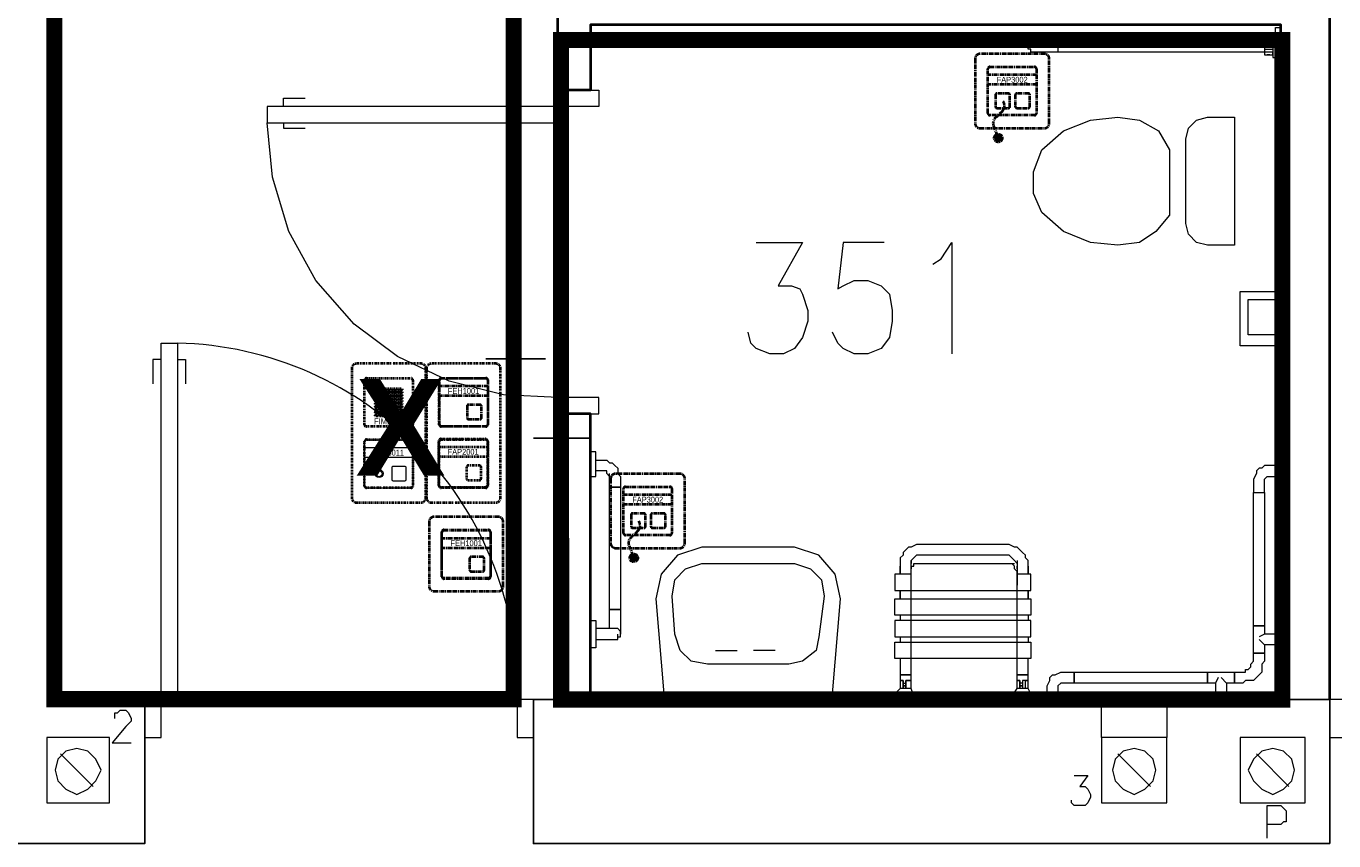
# Model space of a CAD drawing. Header units: millimetres. Extents: x 1 to 17496, y 1 to 30809.
# Tile 175 of 256: x 7957 to 8362, y 29075 to 29327. Entities that reach past the tile are written whole.
import ezdxf
from ezdxf.enums import TextEntityAlignment as Align

# ---------------------------------------------------------------- set-up
doc = ezdxf.new("R2010")
doc.units = ezdxf.units.MM
doc.linetypes.add('BORDER', pattern=[1.75, 0.5, -0.25, 0.5, -0.25, 0, -0.25])
doc.linetypes.add('CENTER', pattern=[2, 1.25, -0.25, 0.25, -0.25])
for name, color, linetype, lineweight in [('0_Przyz_do demontażu', 1, 'CENTER', 40), ('0_Przyz_FAP2001', 1, 'BORDER', 40), ('0_Przyz_FAP3002', 1, 'CENTER', 40), ('0_Przyz_FEH-1001', 1, 'CENTER', 40), ('0_Przyz_FIM1100', 1, 'BORDER', 40), ('0_Przyz_Ramka x4', 1, 'BORDER', 40), ('0_Przyz_Sala chorych', 5, 'BORDER', 40), ('0_Przyz_WC pacjenta', 30, 'CENTER', 40), ('2DE_OBJ_ABB-SIGNAL', 7, 'Continuous', 18)]:
    doc.layers.add(name, color=color, linetype=linetype, lineweight=lineweight)
for name, color, linetype in [('2DE_TXTMARK', 41, 'Continuous'), ('2DE_TXTNUM', 11, 'Continuous'), ('PDF _Geometria', 7, 'Continuous')]:
    doc.layers.add(name, color=color, linetype=linetype)
doc.styles.add('arial', font='arialbd.ttf')
doc.styles.add('CP_ATTR', font='ARIAL.TTF')
doc.styles.add('CP_ELATT', font='ARIAL.TTF')

# ---------------------------------------------------------------- blocks, each defined once
blk = doc.blocks.new('2de_abb_sig_045_1psoxj')
blk.add_lwpolyline([(0, 20), (0, 0, 0.414214), (1.5, -1.5), (21.5, -1.5, 0.414214), (23, 0), (23, 20, 0.414214), (21.5, 21.5), (1.5, 21.5, 0.414214)], format="xyb", close=True)
at = {"flags": 128}
for points in [[(4, 3.1), (4, 16.9)], [(4.6, 17.5), (18.4, 17.5)], [(19, 16.9), (19, 3.1)], [(18.4, 2.5), (4.6, 2.5)]]:
    blk.add_lwpolyline(points, dxfattribs=at)
for centre, start, end in [((4.6, 16.9), 90, 180), ((18.4, 16.9), 0, 90), ((4.6, 3.1), 180, 270), ((18.4, 3.1), 270, 0)]:
    blk.add_arc(centre, 0.6, start, end)
at = {"linetype": 'Continuous', "style": 'CP_ATTR', "flags": 9}
for tag in ['NAME', 'ARTICLE', 'MARK2', 'OTHER1', 'PRODUCT-TYPE', 'ORDER-NO', 'PRODUCER', 'VOLTAGE', 'CURRENT', 'POWER', 'CHARACTER', 'IP', 'OTHER', 'LINK', 'WEIGHT', 'NUMBER', 'GROUP', 'FUNCTION', 'EL-STATUS']:
    blk.add_attdef(tag, text='', height=0.00005, dxfattribs=at).set_placement((0, 0), align=Align.MIDDLE_LEFT)
at = {"layer": '2DE_TXTMARK', "linetype": 'ByBlock', "style": 'CP_ATTR', "width": 0.8, "flags": 8}
blk.add_attdef('MARK1', text='', height=1.8, dxfattribs=at).set_placement((11.5, 27), align=Align.CENTER)
at = {"layer": '2DE_TXTNUM', "style": 'CP_ELATT', "width": 0.8}
blk.add_attdef('TAG', text='', height=2.5, dxfattribs=at).set_placement((11.5, 23), align=Align.CENTER)
blk = doc.blocks.new('2de_abb_sig_011_53jswgj')
blk.add_hatch(color=256).paths.add_polyline_path([(4.43, -14.56, 0.52796), (2.73, -13.39, 1.894083)])
for p, q in [((15, 5), (0, 5)), ((15, 2), (0, 2)), ((2.32, -1.2), (2.32, -4.8)), ((6.38, -0.75), (2.76, -0.75)), ((6.82, -4.8), (6.82, -1.2)), ((8.47, -1.2), (8.47, -4.8)), ((12.53, -0.75), (8.91, -0.75)), ((12.97, -4.8), (12.97, -1.2)), ((2.77, -5.25), (6.37, -5.25)), ((4.46, -6.18), (2.81, -7.85)), ((6.82, -4.35), (6.82, -4.35)), ((8.92, -5.25), (12.52, -5.25)), ((12.97, -4.35), (12.97, -4.35)), ((1.71, -10.8), (3.18, -14.56))]:
    blk.add_line(p, q)
at = {"flags": 128}
for points in [[(0, -6.9), (0, 6.9)], [(0.6, 7.5), (14.4, 7.5)], [(15, 6.9), (15, -6.9)], [(14.4, -7.5), (0.6, -7.5)]]:
    blk.add_lwpolyline(points, dxfattribs=at)
blk.add_circle((3.18, -14.56), 1.25)
for centre, radius, start, end in [((0.6, 6.9), 0.6, 90, 180), ((14.4, 6.9), 0.6, 0, 90), ((2.77, -1.2), 0.45, 88.7598, 180), ((2.77, -4.52), 2.36, 315.5514, 40.269), ((6.37, -1.2), 0.45, 0, 91.2402), ((8.92, -1.2), 0.45, 88.7598, 180), ((12.52, -1.2), 0.45, 0, 91.2402), ((0.6, -6.9), 0.6, 180, 270), ((3.91, -9.94), 2.36, 117.738, 201.3291), ((2.77, -4.8), 0.45, 180, 270), ((6.37, -4.8), 0.45, 270, 0), ((8.92, -4.8), 0.45, 180, 270), ((12.52, -4.8), 0.45, 270, 0), ((14.4, -6.9), 0.6, 270, 0)]:
    blk.add_arc(centre, radius, start, end)
at = {"linetype": 'Continuous', "style": 'CP_ATTR', "flags": 9}
for tag in ['NAME', 'ARTICLE', 'MARK2', 'OTHER1', 'PRODUCT-TYPE', 'ORDER-NO', 'PRODUCER', 'VOLTAGE', 'CURRENT', 'POWER', 'CHARACTER', 'IP', 'OTHER', 'LINK', 'WEIGHT', 'NUMBER', 'GROUP', 'FUNCTION', 'EL-STATUS']:
    blk.add_attdef(tag, text='', height=0.00005, dxfattribs=at).set_placement((0, -6.9), align=Align.MIDDLE_LEFT)
at = {"layer": '2DE_TXTMARK', "linetype": 'ByBlock', "style": 'CP_ATTR', "width": 0.8, "flags": 8}
blk.add_attdef('MARK1', text='', height=1.8, dxfattribs=at).set_placement((7.5, 3.5), align=Align.MIDDLE_CENTER)
at = {"layer": '2DE_TXTNUM', "style": 'CP_ELATT', "width": 0.8}
blk.add_attdef('TAG', text='', height=2.5, dxfattribs=at).set_placement((7.5, 9), align=Align.CENTER)
blk = doc.blocks.new('2de_abb_sig_001_fzxmh7f')
for p, q in [((15, 5), (0, 5)), ((15, 2), (0, 2)), ((8.57, -1.2), (8.57, -4.8)), ((12.63, -0.75), (9.01, -0.75)), ((13.07, -4.8), (13.07, -1.2)), ((9.02, -5.25), (12.62, -5.25)), ((13.07, -4.35), (13.07, -4.35))]:
    blk.add_line(p, q)
at = {"flags": 128}
for points in [[(0, -6.9), (0, 6.9)], [(0.6, 7.5), (14.4, 7.5)], [(15, 6.9), (15, -6.9)], [(14.4, -7.5), (0.6, -7.5)]]:
    blk.add_lwpolyline(points, dxfattribs=at)
for centre, radius, start, end in [((0.6, 6.9), 0.6, 90, 180), ((14.4, 6.9), 0.6, 0, 90), ((9.02, -1.2), 0.45, 88.7598, 180), ((12.62, -1.2), 0.45, 0, 91.2402), ((0.6, -6.9), 0.6, 180, 270), ((9.02, -4.8), 0.45, 180, 270), ((12.62, -4.8), 0.45, 270, 0), ((14.4, -6.9), 0.6, 270, 0)]:
    blk.add_arc(centre, radius, start, end)
at = {"linetype": 'Continuous', "style": 'CP_ATTR', "flags": 9}
for tag in ['NAME', 'ARTICLE', 'MARK2', 'OTHER1', 'PRODUCT-TYPE', 'ORDER-NO', 'PRODUCER', 'VOLTAGE', 'CURRENT', 'POWER', 'CHARACTER', 'IP', 'OTHER', 'LINK', 'WEIGHT', 'NUMBER', 'GROUP', 'FUNCTION', 'EL-STATUS']:
    blk.add_attdef(tag, text='', height=0.00005, dxfattribs=at).set_placement((0, -6.9), align=Align.MIDDLE_LEFT)
at = {"layer": '2DE_TXTMARK', "linetype": 'ByBlock', "style": 'CP_ATTR', "width": 0.8, "flags": 8}
blk.add_attdef('MARK1', text='', height=1.8, dxfattribs=at).set_placement((7.5, 3.5), align=Align.MIDDLE_CENTER)
at = {"layer": '2DE_TXTNUM', "style": 'CP_ELATT', "width": 0.8}
blk.add_attdef('TAG', text='', height=2.5, dxfattribs=at).set_placement((7.5, 9), align=Align.CENTER)
blk = doc.blocks.new('2de_abb_sig_046_18mvjo')
blk.add_lwpolyline([(0, 40), (0, 0, 0.414214), (1.5, -1.5), (21.5, -1.5, 0.414214), (23, 0), (23, 40, 0.414214), (21.5, 41.5), (1.5, 41.5, 0.414214)], format="xyb", close=True)
at = {"flags": 128}
for points in [[(4.6, 37), (18.4, 37)], [(4, 22.6), (4, 36.4)], [(19, 36.4), (19, 22.6)], [(18.4, 22), (4.6, 22)], [(4, 3.6), (4, 17.4)], [(4.6, 18), (18.4, 18)], [(19, 17.4), (19, 3.6)], [(18.4, 3), (4.6, 3)]]:
    blk.add_lwpolyline(points, dxfattribs=at)
for centre, start, end in [((4.6, 36.4), 90, 180), ((18.4, 36.4), 0, 90), ((4.6, 22.6), 180, 270), ((18.4, 22.6), 270, 0), ((4.6, 17.4), 90, 180), ((18.4, 17.4), 0, 90), ((4.6, 3.6), 180, 270), ((18.4, 3.6), 270, 0)]:
    blk.add_arc(centre, 0.6, start, end)
at = {"linetype": 'Continuous', "style": 'CP_ATTR', "flags": 9}
for tag in ['NAME', 'ARTICLE', 'MARK2', 'OTHER1', 'PRODUCT-TYPE', 'ORDER-NO', 'PRODUCER', 'VOLTAGE', 'CURRENT', 'POWER', 'CHARACTER', 'IP', 'OTHER', 'LINK', 'WEIGHT', 'NUMBER', 'GROUP', 'FUNCTION', 'EL-STATUS']:
    blk.add_attdef(tag, text='', height=0.00005, dxfattribs=at).set_placement((0, 0), align=Align.MIDDLE_LEFT)
at = {"layer": '2DE_TXTMARK', "linetype": 'ByBlock', "style": 'CP_ATTR', "width": 0.8, "flags": 8}
blk.add_attdef('MARK1', text='', height=1.8, dxfattribs=at).set_placement((11.5, 47), align=Align.CENTER)
at = {"layer": '2DE_TXTNUM', "style": 'CP_ELATT', "width": 0.8}
blk.add_attdef('TAG', text='', height=2.5, dxfattribs=at).set_placement((11.5, 43), align=Align.CENTER)
blk = doc.blocks.new('2de_abb_sig_006_fzxhx6d')
at = {"flags": 128}
for points in [[(0, -6.9), (0, 6.9)], [(0.6, 7.5), (14.4, 7.5)], [(15, 6.9), (15, -6.9)], [(14.4, -7.5), (0.6, -7.5)]]:
    blk.add_lwpolyline(points, dxfattribs=at)
for points in [[(3.45, 4.27), (11.55, 4.27)], [(11.55, 3.82), (3.45, 3.82)], [(3.45, 3.37), (11.55, 3.37)], [(11.55, 2.92), (3.45, 2.92)], [(3.45, 2.47), (11.55, 2.47)], [(11.55, 2.02), (3.45, 2.02)], [(3.45, 1.57), (11.55, 1.57)], [(11.55, 1.12), (3.45, 1.12)], [(3.45, 0.67), (11.55, 0.67)], [(11.55, 0.22), (3.45, 0.22)], [(3.45, -0.22), (11.55, -0.22)], [(11.55, -0.67), (3.45, -0.67)], [(3.45, -1.12), (11.55, -1.12)], [(11.55, -1.57), (3.45, -1.57)], [(3.45, -2.02), (11.55, -2.02)], [(11.55, -2.47), (3.45, -2.47)], [(3.45, -2.92), (11.55, -2.92)], [(11.55, -3.37), (3.45, -3.37)], [(3.45, -3.82), (11.55, -3.82)], [(11.55, -4.27), (3.45, -4.27)]]:
    blk.add_lwpolyline(points)
for centre, radius, start, end in [((0.6, 6.9), 0.6, 90, 180), ((3.45, 4.05), 0.225, 90, 270), ((11.55, 4.05), 0.225, 270, 90), ((14.4, 6.9), 0.6, 0, 90), ((3.45, 3.15), 0.225, 90, 270), ((3.45, 2.25), 0.225, 90, 270), ((3.45, 1.35), 0.225, 90, 270), ((3.45, 0.45), 0.225, 90, 270), ((11.55, 3.15), 0.225, 270, 90), ((11.55, 2.25), 0.225, 270, 90), ((11.55, 1.35), 0.225, 270, 90), ((11.55, 0.45), 0.225, 270, 90), ((3.45, -0.45), 0.225, 90, 270), ((3.45, -1.35), 0.225, 90, 270), ((3.45, -2.25), 0.225, 90, 270), ((3.45, -3.15), 0.225, 90, 270), ((3.45, -4.05), 0.225, 90, 270), ((11.55, -0.45), 0.225, 270, 90), ((11.55, -1.35), 0.225, 270, 90), ((11.55, -2.25), 0.225, 270, 90), ((11.55, -3.15), 0.225, 270, 90), ((11.55, -4.05), 0.225, 270, 90), ((0.6, -6.9), 0.6, 180, 270), ((14.4, -6.9), 0.6, 270, 0)]:
    blk.add_arc(centre, radius, start, end)
at = {"linetype": 'Continuous', "style": 'CP_ATTR', "flags": 9}
for tag in ['NAME', 'ARTICLE', 'MARK2', 'OTHER1', 'PRODUCT-TYPE', 'ORDER-NO', 'PRODUCER', 'VOLTAGE', 'CURRENT', 'POWER', 'CHARACTER', 'IP', 'OTHER', 'LINK', 'WEIGHT', 'NUMBER', 'GROUP', 'FUNCTION', 'EL-STATUS']:
    blk.add_attdef(tag, text='', height=0.00005, dxfattribs=at).set_placement((0, -6.9), align=Align.MIDDLE_LEFT)
at = {"layer": '2DE_TXTMARK', "linetype": 'ByBlock', "style": 'CP_ATTR', "width": 0.8, "flags": 8}
blk.add_attdef('MARK1', text='', height=1.8, dxfattribs=at).set_placement((7.5, -5.89), align=Align.MIDDLE_CENTER)
at = {"layer": '2DE_TXTNUM', "style": 'CP_ELATT', "width": 0.8}
blk.add_attdef('TAG', text='', height=2.5, dxfattribs=at).set_placement((7.5, 9), align=Align.CENTER)
blk = doc.blocks.new('2de_abb_sig_013_53790e7')
for p, q in [((15, 5), (0, 5)), ((15, 2), (0, 2)), ((8.47, -1.2), (8.47, -4.8)), ((12.53, -0.75), (8.91, -0.75)), ((12.97, -4.8), (12.97, -1.2)), ((8.92, -5.25), (12.52, -5.25)), ((12.97, -4.35), (12.97, -4.35))]:
    blk.add_line(p, q)
at = {"flags": 128}
for points in [[(0, -6.9), (0, 6.9)], [(0.6, 7.5), (14.4, 7.5)], [(15, 6.9), (15, -6.9)], [(14.4, -7.5), (0.6, -7.5)]]:
    blk.add_lwpolyline(points, dxfattribs=at)
at = {"ltscale": 0.2}
for centre, radius in [((4.57, -2.98), 1.25), ((4.57, -3), 0.95)]:
    blk.add_circle(centre, radius, dxfattribs=at)
for centre, radius, start, end in [((0.6, 6.9), 0.6, 90, 180), ((14.4, 6.9), 0.6, 0, 90), ((8.92, -1.2), 0.45, 88.7598, 180), ((12.52, -1.2), 0.45, 0, 91.2402), ((0.6, -6.9), 0.6, 180, 270), ((8.92, -4.8), 0.45, 180, 270), ((12.52, -4.8), 0.45, 270, 0), ((14.4, -6.9), 0.6, 270, 0)]:
    blk.add_arc(centre, radius, start, end)
at = {"linetype": 'Continuous', "style": 'CP_ATTR', "flags": 9}
for tag in ['NAME', 'ARTICLE', 'MARK2', 'OTHER1', 'PRODUCT-TYPE', 'ORDER-NO', 'PRODUCER', 'VOLTAGE', 'CURRENT', 'POWER', 'CHARACTER', 'IP', 'OTHER', 'LINK', 'WEIGHT', 'NUMBER', 'GROUP', 'FUNCTION', 'EL-STATUS']:
    blk.add_attdef(tag, text='', height=0.00005, dxfattribs=at).set_placement((0, -6.9), align=Align.MIDDLE_LEFT)
at = {"layer": '2DE_TXTMARK', "linetype": 'ByBlock', "style": 'CP_ATTR', "width": 0.8, "flags": 8}
blk.add_attdef('MARK1', text='', height=1.8, dxfattribs=at).set_placement((7.5, 3.5), align=Align.MIDDLE_CENTER)
at = {"layer": '2DE_TXTNUM', "style": 'CP_ELATT', "width": 0.8}
blk.add_attdef('TAG', text='', height=2.5, dxfattribs=at).set_placement((7.5, 9), align=Align.CENTER)
blk = doc.blocks.new('2de_abb_sig_010_fzx1zps')
for p, q in [((15, 5), (0, 5)), ((15, 2), (0, 2)), ((8.57, -1.2), (8.57, -4.8)), ((12.63, -0.75), (9.01, -0.75)), ((13.07, -4.8), (13.07, -1.2)), ((9.02, -5.25), (12.62, -5.25)), ((13.07, -4.35), (13.07, -4.35))]:
    blk.add_line(p, q)
at = {"flags": 128}
for points in [[(0, -6.9), (0, 6.9)], [(0.6, 7.5), (14.4, 7.5)], [(15, 6.9), (15, -6.9)], [(14.4, -7.5), (0.6, -7.5)]]:
    blk.add_lwpolyline(points, dxfattribs=at)
for centre, radius, start, end in [((0.6, 6.9), 0.6, 90, 180), ((14.4, 6.9), 0.6, 0, 90), ((9.02, -1.2), 0.45, 88.7598, 180), ((12.62, -1.2), 0.45, 0, 91.2402), ((0.6, -6.9), 0.6, 180, 270), ((9.02, -4.8), 0.45, 180, 270), ((12.62, -4.8), 0.45, 270, 0), ((14.4, -6.9), 0.6, 270, 0)]:
    blk.add_arc(centre, radius, start, end)
at = {"linetype": 'Continuous', "style": 'CP_ATTR', "flags": 9}
for tag in ['NAME', 'ARTICLE', 'MARK2', 'OTHER1', 'PRODUCT-TYPE', 'ORDER-NO', 'PRODUCER', 'VOLTAGE', 'CURRENT', 'POWER', 'CHARACTER', 'IP', 'OTHER', 'LINK', 'WEIGHT', 'NUMBER', 'GROUP', 'FUNCTION', 'EL-STATUS']:
    blk.add_attdef(tag, text='', height=0.00005, dxfattribs=at).set_placement((0, -6.9), align=Align.MIDDLE_LEFT)
at = {"layer": '2DE_TXTMARK', "linetype": 'ByBlock', "style": 'CP_ATTR', "width": 0.8, "flags": 8}
blk.add_attdef('MARK1', text='', height=1.8, dxfattribs=at).set_placement((7.5, 3.5), align=Align.MIDDLE_CENTER)
at = {"layer": '2DE_TXTNUM', "style": 'CP_ELATT', "width": 0.8}
blk.add_attdef('TAG', text='', height=2.5, dxfattribs=at).set_placement((7.5, 9), align=Align.CENTER)

msp = doc.modelspace()

# ---------------------------------------------------------------- linework, layer by layer
at = {"layer": '0_Przyz_Sala chorych', "ltscale": 500, "const_width": 5}
msp.add_lwpolyline([(7965.66, 29118.75), (8108.01, 29118.75), (8108.01, 29336.96), (8345.69, 29336.96), (8345.69, 29567.52), (8345.7, 29784.19), (7965.64, 29784.19)], close=True, dxfattribs=at)
at = {"layer": '0_Przyz_WC pacjenta', "ltscale": 500, "const_width": 5}
msp.add_lwpolyline([(8122.68, 29322.84), (8346.2, 29322.84), (8346.2, 29118.64), (8122.73, 29118.64)], close=True, dxfattribs=at)
at = {"layer": 'PDF _Geometria', "lineweight": 25}
msp.add_lwpolyline([(7832, 29074.05), (7993.7, 29074.05), (7993.7, 29118.69), (7965.91, 29118.69), (7965.91, 29784.04), (7981.91, 29784.04), (7983.6, 29817.73), (7983.6, 29827.84), (7988.65, 29827.84), (7988.65, 29838.79), (7976.02, 29838.79), (7976.02, 29850.58), (7954.96, 29850.58)], dxfattribs=at)
at = {"layer": 'PDF _Geometria', "lineweight": 40}
for points in [[(8345.75, 29118.69), (8345.75, 29327.56), (8131.83, 29327.56), (8131.83, 29307.35), (8121.72, 29307.35), (8121.72, 29337.67), (8345.75, 29337.67), (8345.75, 29784.04)], [(8360.91, 29118.69), (8360.91, 29784.04)], [(8131.83, 29118.69), (8131.83, 29207.12), (8121.72, 29207.12), (8121.72, 29118.69)]]:
    msp.add_lwpolyline(points, dxfattribs=at)
at = {"layer": 'PDF _Geometria', "lineweight": 18}
for points in [[(8344.07, 29326.72), (8345.75, 29326.72), (8345.75, 29314.93), (8344.07, 29314.93)], [(8343.23, 29322.51), (8343.23, 29323.35), (8340.7, 29323.35), (8340.7, 29322.51)], [(8344.07, 29317.45), (8344.07, 29324.19), (8343.23, 29324.19), (8343.23, 29317.45)], [(8343.23, 29318.3), (8343.23, 29319.14), (8340.7, 29319.14), (8340.7, 29318.3)], [(8031.6, 29297.24), (8121.72, 29297.24), (8121.72, 29307.35), (8134.36, 29307.35), (8134.36, 29302.29), (8031.6, 29302.29)], [(8311.22, 29288.82), (8311.22, 29268.6), (8307.01, 29263.55), (8301.96, 29260.18), (8295.22, 29259.34), (8286.8, 29260.18), (8278.38, 29263.55), (8271.64, 29269.45), (8269.11, 29275.34), (8269.11, 29282.08), (8271.64, 29288.82), (8278.38, 29294.71), (8286.8, 29298.08), (8295.22, 29298.92), (8301.96, 29298.08), (8307.85, 29294.71)], [(8323.01, 29298.92), (8331.44, 29298.92), (8331.44, 29259.34), (8323.01, 29259.34), (8319.65, 29260.18), (8317.12, 29262.71), (8316.28, 29266.08), (8316.28, 29292.19), (8317.12, 29295.56), (8319.65, 29298.08)], [(8003.81, 29229.02), (8003.81, 29118.69), (7993.7, 29118.69), (7993.7, 29106.9), (7998.76, 29106.9), (7998.76, 29229.02)], [(8099.35, 29224.12), (8117.88, 29224.12)], [(8134.36, 29207.12), (8134.36, 29212.17), (8121.72, 29212.17), (8121.72, 29207.12)], [(8121.72, 29208.81), (8121.72, 29190.28)], [(8345.75, 29208.81), (8345.75, 29190.28)], [(8371.02, 29208.81), (8371.02, 29118.69), (8360.91, 29118.69), (8360.91, 29106.9), (8365.97, 29106.9), (8365.97, 29208.81)], [(8131.83, 29195.33), (8131.83, 29187.75), (8133.51, 29187.75), (8133.51, 29195.33)], [(8344.91, 29186.07), (8344.91, 29193.65), (8345.75, 29193.65), (8345.75, 29186.07)], [(8206.79, 29120.37), (8209.31, 29149.85), (8207.63, 29157.43), (8202.58, 29163.33), (8195, 29165.85), (8166.36, 29165.85), (8158.78, 29163.33), (8153.73, 29157.43), (8152.04, 29149.85), (8154.57, 29120.37)], [(8260.69, 29166.69), (8246.37, 29166.69), (8233.74, 29166.69), (8232.9, 29166.69), (8231.21, 29165.85), (8230.37, 29165.85), (8229.53, 29165.01), (8228.69, 29164.17), (8228.69, 29163.33), (8227.84, 29162.48), (8227.84, 29161.64), (8227.84, 29159.96), (8227.84, 29157.43), (8226.16, 29157.43), (8226.16, 29154.06), (8226.16, 29152.38), (8268.27, 29152.38), (8268.27, 29154.06), (8268.27, 29157.43), (8267.43, 29157.43), (8267.43, 29159.96), (8267.43, 29161.64), (8266.59, 29162.48), (8266.59, 29163.33), (8265.74, 29164.17), (8264.9, 29165.01), (8264.06, 29165.85), (8263.22, 29165.85), (8261.53, 29166.69)], [(8193.31, 29129.64), (8168.05, 29129.64), (8162.99, 29130.48), (8159.62, 29133.85), (8157.94, 29138.9), (8157.1, 29150.69), (8157.94, 29155.75), (8161.31, 29159.11), (8166.36, 29160.8), (8195, 29160.8), (8200.05, 29159.11), (8203.42, 29155.75), (8204.26, 29150.69), (8202.58, 29138.06), (8201.73, 29133.85), (8197.52, 29130.48)], [(8231.21, 29159.96), (8231.21, 29159.11)], [(8227.84, 29152.38), (8227.84, 29149.85)], [(8267.43, 29152.38), (8267.43, 29149.85)], [(8226.16, 29144.8), (8226.16, 29149.85), (8268.27, 29149.85), (8268.27, 29144.8)], [(8133.51, 29143.11), (8133.51, 29134.69), (8131.83, 29134.69), (8131.83, 29143.11)], [(8226.16, 29138.06), (8268.27, 29138.06), (8268.27, 29143.11), (8226.16, 29143.11)], [(8344.91, 29133.01), (8344.91, 29141.43), (8345.75, 29141.43), (8345.75, 29133.01)], [(8226.16, 29131.32), (8226.16, 29136.37), (8268.27, 29136.37), (8268.27, 29131.32)], [(8227.84, 29124.58), (8228.69, 29124.58), (8228.69, 29122.06), (8228.69, 29124.58)], [(8323.01, 29123.74), (8323.01, 29127.11)], [(8114.14, 29106.9), (8114.14, 29118.69), (8109.09, 29118.69), (8109.09, 29106.9)], [(8278.38, 29118.69), (8278.38, 29119.53), (8270.8, 29119.53), (8270.8, 29118.69)], [(8323.01, 29118.69), (8323.01, 29119.53), (8331.44, 29119.53), (8331.44, 29118.69)], [(7982.76, 29086.68), (7982.76, 29106.9), (7963.38, 29106.9), (7963.38, 29086.68)], [(8310.38, 29086.68), (8310.38, 29106.9), (8290.17, 29106.9), (8290.17, 29086.68)], [(8353.33, 29086.68), (8353.33, 29106.9), (8333.12, 29106.9), (8333.12, 29086.68)], [(8353.33, 29086.68), (8353.33, 29106.9), (8333.12, 29106.9), (8333.12, 29086.68)], [(7972.65, 29089.21), (7976.02, 29090.89), (7978.54, 29093.42), (7980.23, 29096.79), (7978.54, 29100.16), (7976.02, 29102.69), (7972.65, 29103.53), (7969.28, 29102.69), (7966.75, 29100.16), (7965.91, 29096.79), (7966.75, 29093.42), (7969.28, 29090.89)], [(8300.27, 29089.21), (8303.64, 29090.89), (8306.17, 29093.42), (8307.01, 29096.79), (8306.17, 29100.16), (8303.64, 29102.69), (8300.27, 29103.53), (8296.91, 29102.69), (8294.38, 29100.16), (8293.54, 29096.79), (8294.38, 29093.42), (8296.91, 29090.89)], [(8343.23, 29089.21), (8346.6, 29090.89), (8349.12, 29093.42), (8349.97, 29096.79), (8349.12, 29100.16), (8346.6, 29102.69), (8343.23, 29103.53), (8339.86, 29102.69), (8337.33, 29100.16), (8335.65, 29096.79), (8337.33, 29093.42), (8339.86, 29090.89)], [(8343.23, 29089.21), (8346.6, 29090.89), (8349.12, 29093.42), (8349.97, 29096.79), (8349.12, 29100.16), (8346.6, 29102.69), (8343.23, 29103.53), (8339.86, 29102.69), (8337.33, 29100.16), (8335.65, 29096.79), (8337.33, 29093.42), (8339.86, 29090.89)], [(8348.28, 29091.74), (8338.17, 29101.84)]]:
    msp.add_lwpolyline(points, close=True, dxfattribs=at)
for points in [[(8343.23, 29319.14), (8269.11, 29319.14), (8268.27, 29319.14), (8268.27, 29319.98), (8267.43, 29319.98), (8267.43, 29322.51), (8269.11, 29322.51), (8276.69, 29322.51), (8343.23, 29322.51), (8340.7, 29322.51), (8340.7, 29319.14)], [(8276.69, 29322.51), (8276.69, 29319.14)], [(8342.39, 29323.35), (8341.54, 29323.35), (8342.39, 29323.35)], [(8340.7, 29319.98), (8343.23, 29319.98)], [(8342.39, 29318.3), (8341.54, 29318.3), (8342.39, 29318.3)], [(8036.66, 29302.29), (8036.66, 29304.82), (8043.4, 29304.82)], [(8121.72, 29212.17), (8104.88, 29213.02), (8088.03, 29217.23), (8072.03, 29224.81), (8058.56, 29234.91), (8046.76, 29248.39), (8038.34, 29263.55), (8033.29, 29280.39), (8031.6, 29297.24)], [(8036.66, 29297.24), (8036.66, 29295.56), (8043.4, 29295.56)], [(8183.21, 29260.18), (8197.52, 29260.18), (8189.94, 29246.71), (8194.15, 29246.71), (8196.68, 29245.86), (8197.52, 29244.18), (8199.21, 29239.13), (8199.21, 29235.76), (8197.52, 29230.7), (8195, 29227.33), (8191.63, 29225.65), (8187.42, 29225.65), (8183.21, 29227.33), (8181.52, 29229.02), (8180.68, 29232.39)], [(8222.79, 29260.18), (8210.16, 29260.18), (8208.47, 29245.86), (8210.16, 29246.71), (8213.53, 29248.39), (8217.74, 29248.39), (8221.95, 29246.71), (8224.47, 29244.18), (8225.32, 29239.13), (8225.32, 29235.76), (8224.47, 29230.7), (8221.95, 29227.33), (8217.74, 29225.65), (8213.53, 29225.65), (8210.16, 29227.33), (8208.47, 29229.02), (8206.79, 29232.39)], [(8237.95, 29253.44), (8240.48, 29255.13), (8243.85, 29260.18), (8243.85, 29225.65)], [(8345.75, 29228.18), (8333.12, 29228.18), (8333.12, 29245.02), (8345.75, 29245.02)], [(8345.75, 29231.55), (8335.65, 29231.55), (8335.65, 29242.49), (8345.75, 29242.49)], [(7998.76, 29223.97), (7996.23, 29223.97), (7996.23, 29216.39)], [(8003.81, 29223.97), (8006.34, 29223.97), (8006.34, 29216.39)], [(7965.91, 29208.81), (7965.91, 29190.28)], [(8360.91, 29208.81), (8360.91, 29190.28)], [(8114.14, 29199.54), (8121.72, 29199.54), (8114.14, 29199.54)], [(8115.83, 29199.54), (8128.46, 29199.54)], [(8121.72, 29199.54), (8131.83, 29199.54), (8121.72, 29199.54)], [(8133.51, 29192.8), (8134.36, 29192.8), (8136.88, 29192.8), (8137.73, 29191.96), (8138.57, 29191.96), (8139.41, 29191.12), (8140.25, 29190.28), (8140.25, 29188.59), (8141.09, 29187.75), (8141.09, 29184.38), (8141.09, 29146.48), (8141.09, 29138.9)], [(8137.73, 29187.75), (8136.88, 29188.59), (8136.88, 29189.43), (8133.51, 29189.43)], [(8344.91, 29191.12), (8343.23, 29191.12), (8340.7, 29191.12), (8339.86, 29190.28), (8339.02, 29190.28), (8338.17, 29189.43), (8338.17, 29188.59), (8337.33, 29186.91), (8337.33, 29185.22), (8337.33, 29182.7), (8340.7, 29182.7), (8340.7, 29141.43)], [(8137.73, 29140.59), (8137.73, 29146.48), (8137.73, 29184.38), (8137.73, 29187.75), (8137.73, 29188.59)], [(8337.33, 29141.43), (8340.7, 29141.43), (8337.33, 29141.43), (8337.33, 29182.7), (8340.7, 29182.7), (8340.7, 29185.22), (8340.7, 29186.91), (8341.54, 29187.75), (8343.23, 29187.75), (8344.91, 29187.75)], [(8141.09, 29184.38), (8137.73, 29184.38), (8141.09, 29184.38)], [(8264.06, 29161.64), (8264.06, 29160.8), (8263.22, 29161.64), (8262.37, 29162.48), (8261.53, 29163.33), (8260.69, 29163.33), (8246.37, 29163.33), (8233.74, 29163.33), (8232.9, 29163.33), (8232.05, 29162.48), (8231.21, 29161.64), (8231.21, 29160.8), (8231.21, 29161.64)], [(8231.21, 29154.06), (8231.21, 29159.96), (8231.21, 29160.8)], [(8232.05, 29119.53), (8231.21, 29122.06), (8231.21, 29131.32), (8231.21, 29157.43), (8231.21, 29159.96), (8232.05, 29159.96), (8232.05, 29160.8), (8246.37, 29160.8), (8263.22, 29160.8)], [(8262.37, 29119.53), (8264.06, 29122.06), (8264.06, 29131.32), (8264.06, 29157.43), (8264.06, 29158.27), (8263.22, 29159.11), (8263.22, 29159.96), (8262.37, 29160.8)], [(8264.06, 29160.8), (8264.06, 29154.06)], [(8267.43, 29159.96), (8267.43, 29157.43), (8267.43, 29160.8)], [(8231.21, 29157.43), (8227.84, 29157.43), (8227.84, 29159.96)], [(8264.06, 29159.11), (8264.06, 29159.96)], [(8267.43, 29157.43), (8264.06, 29157.43)], [(8137.73, 29146.48), (8141.09, 29146.48), (8137.73, 29146.48)], [(8141.09, 29146.48), (8137.73, 29146.48)], [(8227.84, 29144.8), (8227.84, 29143.11)], [(8267.43, 29144.8), (8267.43, 29143.11)], [(8133.51, 29137.22), (8139.41, 29137.22), (8140.25, 29137.22), (8140.25, 29138.06), (8141.09, 29138.06), (8141.09, 29139.74), (8140.25, 29140.59), (8133.51, 29140.59)], [(8273.32, 29119.53), (8273.32, 29121.21), (8273.32, 29122.9), (8274.17, 29124.58), (8274.17, 29125.43), (8275.01, 29126.27), (8275.85, 29126.27), (8277.53, 29127.11), (8281.75, 29127.11), (8281.75, 29123.74), (8281.75, 29127.11), (8323.01, 29127.11), (8331.44, 29127.11), (8333.96, 29127.11), (8334.81, 29127.11), (8334.81, 29127.95), (8335.65, 29127.95), (8336.49, 29128.79), (8336.49, 29129.64), (8337.33, 29130.48), (8337.33, 29133.01), (8337.33, 29141.43), (8340.7, 29141.43), (8340.7, 29138.9)], [(8140.25, 29138.06), (8140.25, 29138.9)], [(8227.84, 29138.06), (8227.84, 29137.22), (8227.84, 29136.37)], [(8267.43, 29138.06), (8267.43, 29137.22), (8267.43, 29136.37)], [(8344.91, 29138.9), (8340.7, 29138.9), (8339.02, 29138.06)], [(8340.7, 29135.53), (8339.02, 29137.22)], [(8170.57, 29133.85), (8177.31, 29133.85)], [(8189.1, 29133.85), (8182.36, 29133.85)], [(8344.91, 29135.53), (8340.7, 29135.53), (8340.7, 29133.01), (8337.33, 29133.01), (8340.7, 29133.01), (8340.7, 29130.48), (8339.86, 29129.64), (8339.86, 29127.11), (8339.02, 29126.27), (8338.17, 29125.43), (8337.33, 29124.58), (8334.81, 29124.58), (8333.96, 29123.74), (8331.44, 29123.74), (8328.91, 29123.74), (8328.91, 29119.53)], [(8227.84, 29131.32), (8227.84, 29122.06)], [(8268.27, 29120.37), (8267.43, 29122.06), (8267.43, 29131.32)], [(8231.21, 29126.27), (8227.84, 29126.27), (8231.21, 29126.27)], [(8231.21, 29124.58), (8229.53, 29124.58), (8231.21, 29124.58)], [(8229.53, 29124.58), (8229.53, 29122.06), (8229.53, 29124.58)], [(8264.06, 29126.27), (8267.43, 29126.27), (8264.06, 29126.27)], [(8264.06, 29124.58), (8264.9, 29124.58), (8264.06, 29124.58)], [(8266.59, 29122.06), (8266.59, 29124.58), (8267.43, 29124.58), (8265.74, 29124.58), (8265.74, 29122.06), (8264.06, 29122.06)], [(8264.9, 29124.58), (8264.9, 29122.06), (8264.9, 29124.58)], [(8326.38, 29125.43), (8325.54, 29123.74), (8323.01, 29123.74), (8281.75, 29123.74), (8277.53, 29123.74), (8276.69, 29122.9), (8276.69, 29121.21), (8276.69, 29119.53)], [(8328.91, 29123.74), (8327.23, 29125.43)], [(8331.44, 29127.11), (8331.44, 29123.74), (8331.44, 29127.11)], [(8331.44, 29127.11), (8331.44, 29123.74)], [(8235.42, 29119.53), (8235.42, 29118.69), (8222.79, 29118.69), (8222.79, 29120.37), (8235.42, 29120.37)], [(8231.21, 29122.06), (8229.53, 29122.06), (8228.69, 29122.06), (8227.84, 29122.06), (8226.16, 29120.37)], [(8228.69, 29123.74), (8229.53, 29123.74)], [(8229.53, 29122.9), (8228.69, 29122.9), (8229.53, 29122.9)], [(8259.85, 29119.53), (8259.85, 29118.69), (8271.64, 29118.69), (8271.64, 29120.37), (8259.85, 29120.37)], [(8265.74, 29123.74), (8264.9, 29123.74)], [(8264.9, 29122.9), (8265.74, 29122.9), (8264.9, 29122.9)], [(8267.43, 29122.06), (8265.74, 29122.06)], [(8325.54, 29123.74), (8325.54, 29119.53)], [(8170.57, 29118.69), (8189.1, 29118.69)], [(8264.06, 29118.69), (8282.59, 29118.69)], [(8290.17, 29106.9), (8290.17, 29118.69), (8310.38, 29118.69), (8310.38, 29106.9)], [(7984.44, 29112.79), (7984.44, 29114.48), (7985.28, 29114.48), (7986.12, 29115.32), (7987.81, 29115.32), (7988.65, 29114.48), (7989.49, 29112.79), (7989.49, 29111.95), (7988.65, 29111.11), (7987.81, 29110.27), (7983.6, 29105.21), (7989.49, 29105.21)], [(7967.6, 29101.84), (7977.7, 29091.74)], [(8295.22, 29101.84), (8305.33, 29091.74)], [(8281.75, 29095.11), (8285.96, 29095.11), (8283.43, 29091.74), (8285.11, 29091.74), (8285.96, 29090.89), (8286.8, 29089.21), (8286.8, 29088.37), (8285.96, 29086.68), (8285.11, 29085.84), (8281.75, 29085.84), (8280.9, 29086.68), (8280.9, 29087.53)], [(7993.7, 29090.05), (7993.7, 29090.89)], [(8341.54, 29075.73), (8341.54, 29085.84), (8345.75, 29085.84), (8346.6, 29085), (8347.44, 29084.16), (8347.44, 29080.79), (8346.6, 29080.79), (8345.75, 29079.95), (8341.54, 29079.95)]]:
    msp.add_lwpolyline(points, dxfattribs=at)
at = {"layer": 'PDF _Geometria', "lineweight": 25}
msp.add_lwpolyline([(8360.91, 29074.05), (8360.91, 29118.69), (8114.14, 29118.69), (8114.14, 29074.05)], close=True, dxfattribs=at)
at = {"layer": 'PDF _Geometria', "lineweight": 18}
msp.add_arc((8001.34, 29121.27), 107.78, 358.6275, 88.6873, dxfattribs=at)

# ---------------------------------------------------------------- block references
at = {"layer": '0_Przyz_FAP2001', "lineweight": -3}
msp.add_blockref('2de_abb_sig_010_fzx1zps', (8084.86, 29191.83), dxfattribs=at).add_auto_attribs({'MARK1': 'FAP2001'})
at = {"layer": '0_Przyz_FAP3002', "lineweight": -3}
for p in [(8251, 29297.05), (8138.06, 29167.04)]:
    msp.add_blockref('2de_abb_sig_045_1psoxj', p, dxfattribs=at)
for p in [(8255, 29307.05), (8142.06, 29177.04)]:
    msp.add_blockref('2de_abb_sig_011_53jswgj', p, dxfattribs=at).add_auto_attribs({'MARK1': 'FAP3002'})
at = {"layer": '0_Przyz_FEH-1001', "lineweight": -3}
for p in [(8084.99, 29210.69), (8085.81, 29163.55)]:
    msp.add_blockref('2de_abb_sig_001_fzxmh7f', p, dxfattribs=at).add_auto_attribs({'MARK1': 'FEH1001'})
msp.add_blockref('2de_abb_sig_045_1psoxj', (8081.8, 29153.69), dxfattribs=at)
at = {"layer": '0_Przyz_FIM1100', "lineweight": -3}
msp.add_blockref('2de_abb_sig_006_fzxhx6d', (8061.81, 29210.65), dxfattribs=at).add_auto_attribs({'MARK1': 'FIM1100'})
at = {"layer": '0_Przyz_Ramka x4', "linetype": 'Continuous', "lineweight": 0}
for p in [(8057.82, 29181.15), (8080.98, 29181.15)]:
    msp.add_blockref('2de_abb_sig_046_18mvjo', p, dxfattribs=at)
at = {"layer": '2DE_OBJ_ABB-SIGNAL', "lineweight": -3}
msp.add_blockref('2de_abb_sig_013_53790e7', (8061.75, 29191.59), dxfattribs=at).add_auto_attribs({'MARK1': 'FAP3011'})

# ---------------------------------------------------------------- texts
at = {"layer": '0_Przyz_do demontażu', "linetype": 'ByBlock', "lineweight": 30, "insert": (8059, 29217.93), "char_height": 30, "width": 9.5107, "attachment_point": 1, "style": 'arial'}
msp.add_mtext('X', dxfattribs=at)

doc.saveas('drawing.dxf')
